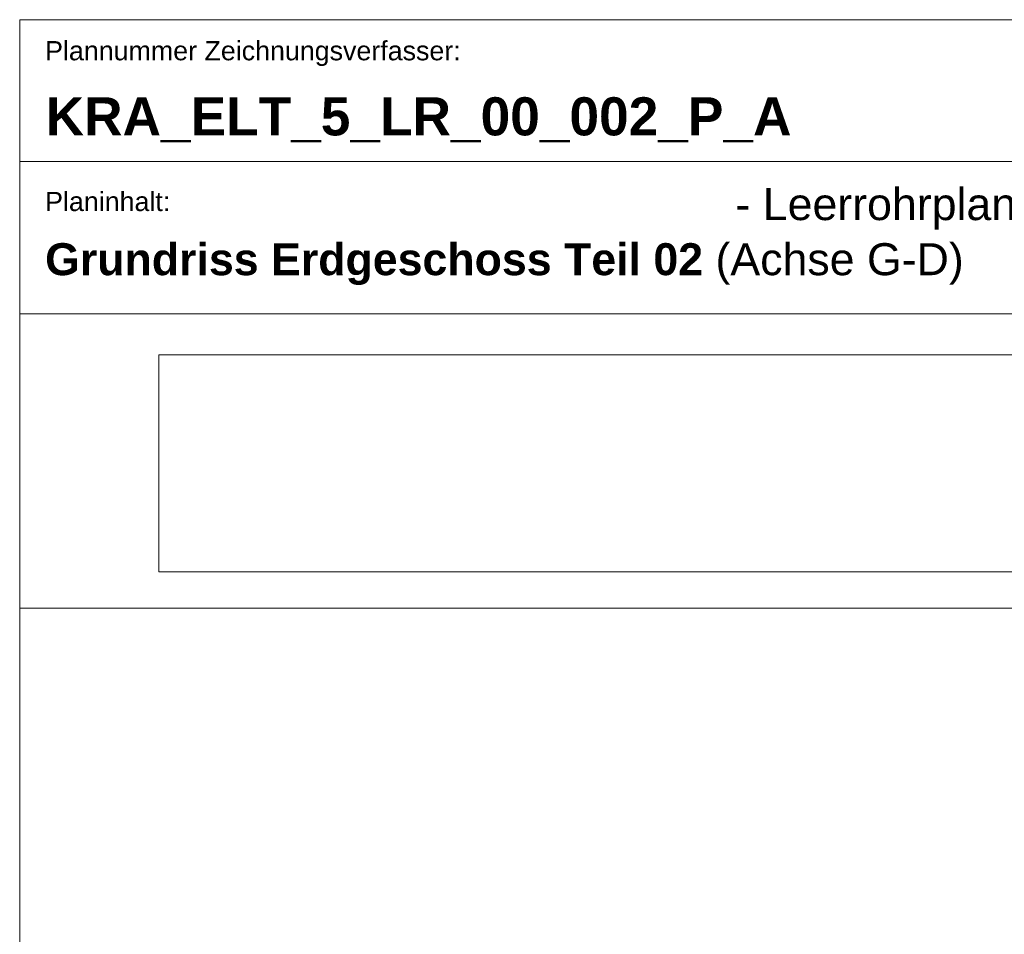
# Model space of a CAD drawing. Extents: x -620 to 300, y 62 to 1162.
# Tile 26 of 256: x 115 to 193, y 287 to 359. Entities that reach past the tile are written whole.
import ezdxf

# ---------------------------------------------------------------- set-up
doc = ezdxf.new("R2010")
doc.units = 0
for name, color, linetype, lineweight in [('iwb_Plankopf Linie', 7, 'Continuous', 13), ('iwb_Plankopf Text', 7, 'Continuous', 18), ('X_Bitmap', 7, 'Continuous', 5)]:
    doc.layers.add(name, color=color, linetype=linetype, lineweight=lineweight)
doc.styles.add('Plankopf', font='arial.ttf')
doc.styles.get("Standard").update_dxf_attribs({"font": 'ARIALN.TTF'})
picture_1 = doc.add_image_def('image1.jfif', size_in_pixel=(600, 81))

msp = doc.modelspace()

# ---------------------------------------------------------------- linework, layer by layer
at = {"layer": 'iwb_Plankopf Linie', "lineweight": 18, "ltscale": 0.18}
for p, q in [((115.353, 359.433), (115.353, 67.433)), ((295.353, 359.433), (115.353, 359.433))]:
    msp.add_line(p, q, dxfattribs=at)
at = {"layer": 'iwb_Plankopf Linie', "ltscale": 0.13}
for p, q in [((295.353, 348.273), (115.353, 348.273)), ((295.353, 336.273), (115.353, 336.273)), ((115.353, 313.112), (295.353, 313.112))]:
    msp.add_line(p, q, dxfattribs=at)

# ---------------------------------------------------------------- texts
at = {"layer": 'iwb_Plankopf Text', "ltscale": 0.18, "style": 'Plankopf'}
for s, insert, char_height, attachment_point, line_spacing_factor in [('Plannummer Zeichnungsverfasser:', (117.353, 357.746), 1.51, 1, 0.970891), ('Planinhalt:', (117.353, 345.878), 1.51045, 1, 0.970891), ('\\fArial|b1|i0|c0|p34;Grundriss Erdgeschoss Teil 02\\fArial|b0|i0|c0|p34; (Achse G-D)', (117.353, 340.191), 2.51722, 4, 0.996218)]:
    msp.add_mtext(s, dxfattribs=dict(at, insert=insert, char_height=char_height, attachment_point=attachment_point, line_spacing_factor=line_spacing_factor))
at = {"layer": 'iwb_Plankopf Text', "ltscale": 0.18, "insert": (117.395, 353.323), "char_height": 3, "attachment_point": 1, "line_spacing_factor": 1.002}
msp.add_mtext('{\\fArial|b1|i0;KRA_ELT_5_LR_00_002_P_A}', dxfattribs=at)
at = {"layer": 'iwb_Plankopf Text', "ltscale": 0.18, "insert": (219.368, 344.536), "char_height": 2.51722, "width": 53.70062, "attachment_point": 6, "style": 'Plankopf'}
msp.add_mtext('- Leerrohrplanung (LR) - (ELT) ', dxfattribs=at)

# ---------------------------------------------------------------- pictures from other files: only their frames are drawn
at = {"layer": 'X_Bitmap', "ltscale": 0.13}
image = msp.add_image(picture_1, insert=(126.302, 315.964), size_in_units=(126.548, 17.084), dxfattribs=at)
image.dxf.flags = 7

doc.saveas('drawing.dxf')
